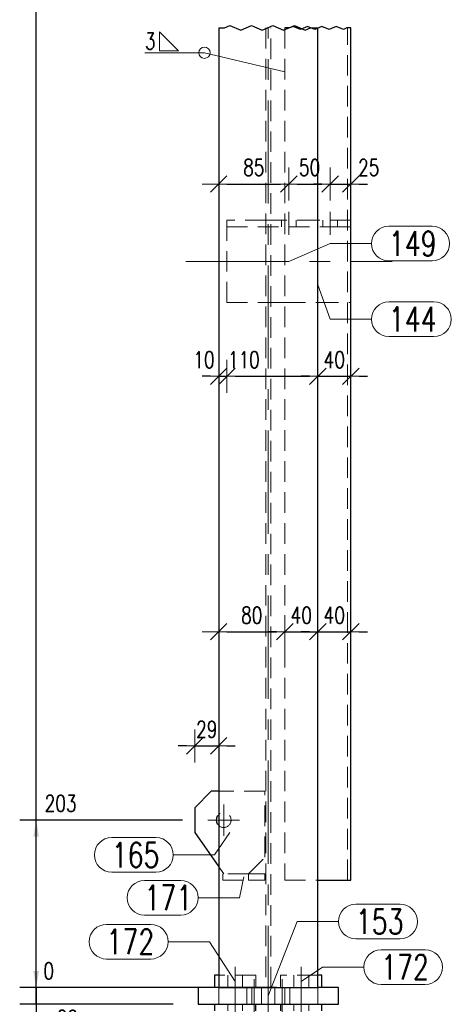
# Model space of a CAD drawing. Header units: millimetres. Extents: x -152 to 454, y 14102 to 14598.
# Tile 7 of 18: x 123 to 175, y 14210 to 14330. Entities that reach past the tile are written whole.
import ezdxf

# ---------------------------------------------------------------- set-up
doc = ezdxf.new("R2010")
doc.units = ezdxf.units.MM
doc.header["$LTSCALE"] = 10
doc.linetypes.add('HIDDEN', pattern=[0.375, 0.25, -0.125])
doc.linetypes.add('MITTE', pattern=[2, 1.25, -0.25, 0.25, -0.25])
doc.layers.get('Defpoints').update_dxf_attribs({"color": 1})
for name, color, linetype, lineweight in [('PS_DIM', 4, 'Continuous', 13), ('PS_Hidden', 2, 'HIDDEN', 9), ('PS_Mid', 5, 'MITTE', 15), ('PS_Pos', 1, 'Continuous', 15), ('PS_Shape', 161, 'Continuous', 30), ('PS_SOLID', 7, 'Continuous', 30), ('PS_Weld', 1, 'Continuous', 9)]:
    doc.layers.add(name, color=color, linetype=linetype, lineweight=lineweight)
doc.styles.add('simplex', font='simplex.shx', dxfattribs={"width": 0.75})
doc.dimstyles.new('1_10_GŁ_DS1-LS10', dxfattribs={"dimtxt": 2, "dimasz": 2, "dimexe": 2, "dimexo": 5, "dimgap": 1, "dimtad": 1, "dimjust": 4, "dimdec": 0, "dimlfac": 10, "dimtxsty": 'simplex', "dimblk1": 'NONE', "dimsah": 1, "dimcen": 2, "dimclrd": 256, "dimclre": 256, "dimclrt": 3, "dimadec": 1, "dimazin": 0, "dimtfac": 1, "dimtdec": 0, "dimtmove": 2, "dimatfit": 3, "dimfxl": 1, "dimarcsym": 0})
doc.dimstyles.new('1_10_PRZ', dxfattribs={"dimtxt": 2, "dimasz": 1, "dimexe": 2, "dimexo": 5, "dimgap": 1, "dimtad": 1, "dimdec": 0, "dimlfac": 10, "dimtxsty": 'simplex', "dimblk": 'dimznak', "dimcen": 2, "dimse1": 1, "dimse2": 1, "dimclrt": 3, "dimadec": 1, "dimazin": 0, "dimtfac": 1, "dimtdec": 0, "dimtix": 1, "dimtmove": 2, "dimatfit": 3, "dimldrblk": 'dim-grot', "dimfxl": 1, "dimarcsym": 0})

# ---------------------------------------------------------------- blocks, each defined once
blk = doc.blocks.new('*D76')
at = {"layer": 'Defpoints', "color": 0, "transparency": 16777216}
for p in [(125.09, 14212.27), (144.69, 14212.27), (159.19, 14212.27)]:
    blk.add_point(p, dxfattribs=at)
at = {"layer": 'PS_DIM', "lineweight": -2, "transparency": 16777216}
for p, q in [((125.09, 14214.27), (125.09, 14216.27)), ((154.19, 14212.27), (123.09, 14212.27)), ((139.69, 14212.27), (123.09, 14212.27)), ((125.09, 14212.27), (125.09, 14210.27))]:
    blk.add_line(p, q, dxfattribs=at)
at = {"layer": 'PS_DIM', "transparency": 16777216}
blk.add_solid([(124.75, 14214.27), (125.42, 14214.27), (125.09, 14212.27)], dxfattribs=at)
at = {"layer": 'PS_DIM', "color": 3, "transparency": 16777216, "insert": (126.61, 14214.29), "char_height": 2, "attachment_point": 5, "rotation": 0.0573, "style": 'simplex'}
blk.add_mtext('0', dxfattribs=at)
blk = doc.blocks.new('_None')
blk = doc.blocks.new('*D77')
at = {"layer": 'Defpoints', "color": 0, "transparency": 16777216}
for p in [(125.09, 14232.57), (147.79, 14232.57), (159.19, 14212.27)]:
    blk.add_point(p, dxfattribs=at)
at = {"layer": 'PS_DIM', "lineweight": -2, "transparency": 16777216}
for p, q in [((142.79, 14232.57), (123.09, 14232.57)), ((125.09, 14212.27), (125.09, 14230.57)), ((154.19, 14212.27), (123.09, 14212.27))]:
    blk.add_line(p, q, dxfattribs=at)
at = {"layer": 'PS_DIM', "transparency": 16777216}
blk.add_solid([(124.75, 14230.57), (125.42, 14230.57), (125.09, 14232.57)], dxfattribs=at)
at = {"layer": 'PS_DIM', "color": 3, "transparency": 16777216, "insert": (128.04, 14234.59), "char_height": 2, "attachment_point": 5, "rotation": 0.0573, "style": 'simplex'}
blk.add_mtext('203', dxfattribs=at)
blk = doc.blocks.new('*D78')
at = {"layer": 'Defpoints', "color": 0, "transparency": 16777216}
for p in [(125.09, 14362.34), (147.79, 14362.34), (159.19, 14212.27)]:
    blk.add_point(p, dxfattribs=at)
at = {"layer": 'PS_DIM', "lineweight": -2, "transparency": 16777216}
for p, q in [((142.79, 14362.34), (123.09, 14362.34)), ((125.09, 14212.27), (125.09, 14360.34)), ((154.19, 14212.27), (123.09, 14212.27))]:
    blk.add_line(p, q, dxfattribs=at)
at = {"layer": 'PS_DIM', "transparency": 16777216}
blk.add_solid([(124.75, 14360.34), (125.42, 14360.34), (125.09, 14362.34)], dxfattribs=at)
at = {"layer": 'PS_DIM', "color": 3, "transparency": 16777216, "insert": (128.75, 14364.36), "char_height": 2, "attachment_point": 5, "rotation": 0.0573, "style": 'simplex'}
blk.add_mtext('2608', dxfattribs=at)
blk = doc.blocks.new('*D79')
at = {"layer": 'Defpoints', "color": 0, "transparency": 16777216}
for p in [(125.09, 14386.14), (147.79, 14386.14), (159.19, 14212.27)]:
    blk.add_point(p, dxfattribs=at)
at = {"layer": 'PS_DIM', "lineweight": -2, "transparency": 16777216}
for p, q in [((142.79, 14386.14), (123.09, 14386.14)), ((125.09, 14212.27), (125.09, 14384.14)), ((154.19, 14212.27), (123.09, 14212.27))]:
    blk.add_line(p, q, dxfattribs=at)
at = {"layer": 'PS_DIM', "transparency": 16777216}
blk.add_solid([(124.75, 14384.14), (125.42, 14384.14), (125.09, 14386.14)], dxfattribs=at)
at = {"layer": 'PS_DIM', "color": 3, "transparency": 16777216, "insert": (128.71, 14388.16), "char_height": 2, "attachment_point": 5, "rotation": 0.0573, "style": 'simplex'}
blk.add_mtext('2846', dxfattribs=at)
blk = doc.blocks.new('*D80')
at = {"layer": 'Defpoints', "color": 0, "transparency": 16777216}
for p in [(125.09, 14440.84), (149.69, 14440.84), (159.19, 14212.27)]:
    blk.add_point(p, dxfattribs=at)
at = {"layer": 'PS_DIM', "lineweight": -2, "transparency": 16777216}
for p, q in [((144.69, 14440.84), (123.09, 14440.84)), ((125.09, 14212.27), (125.09, 14438.84)), ((154.19, 14212.27), (123.09, 14212.27))]:
    blk.add_line(p, q, dxfattribs=at)
at = {"layer": 'PS_DIM', "transparency": 16777216}
blk.add_solid([(124.75, 14438.84), (125.42, 14438.84), (125.09, 14440.84)], dxfattribs=at)
at = {"layer": 'PS_DIM', "color": 3, "transparency": 16777216, "insert": (128.75, 14438.82), "char_height": 2, "attachment_point": 5, "rotation": 0.0573, "style": 'simplex'}
blk.add_mtext('4320', dxfattribs=at)
blk = doc.blocks.new('*D81')
at = {"layer": 'Defpoints', "color": 0, "transparency": 16777216}
for p in [(125.09, 14443.14), (147.79, 14443.14), (159.19, 14212.27)]:
    blk.add_point(p, dxfattribs=at)
at = {"layer": 'PS_DIM', "lineweight": -2, "transparency": 16777216}
for p, q in [((142.79, 14443.14), (123.09, 14443.14)), ((125.09, 14212.27), (125.09, 14441.14)), ((154.19, 14212.27), (123.09, 14212.27))]:
    blk.add_line(p, q, dxfattribs=at)
at = {"layer": 'PS_DIM', "transparency": 16777216}
blk.add_solid([(124.75, 14441.14), (125.42, 14441.14), (125.09, 14443.14)], dxfattribs=at)
at = {"layer": 'PS_DIM', "color": 3, "transparency": 16777216, "insert": (128.75, 14445.16), "char_height": 2, "attachment_point": 5, "rotation": 0.0573, "style": 'simplex'}
blk.add_mtext('4343', dxfattribs=at)
blk = doc.blocks.new('*D82')
at = {"layer": 'Defpoints', "color": 0, "transparency": 16777216}
for p in [(125.09, 14459.24), (149.69, 14459.24), (159.19, 14212.27)]:
    blk.add_point(p, dxfattribs=at)
at = {"layer": 'PS_DIM', "lineweight": -2, "transparency": 16777216}
for p, q in [((144.69, 14459.24), (123.09, 14459.24)), ((125.09, 14212.27), (125.09, 14457.24)), ((154.19, 14212.27), (123.09, 14212.27))]:
    blk.add_line(p, q, dxfattribs=at)
at = {"layer": 'PS_DIM', "transparency": 16777216}
blk.add_solid([(124.75, 14457.24), (125.42, 14457.24), (125.09, 14459.24)], dxfattribs=at)
at = {"layer": 'PS_DIM', "color": 3, "transparency": 16777216, "insert": (128.79, 14457.46), "char_height": 2, "attachment_point": 5, "rotation": 0.0573, "style": 'simplex'}
blk.add_mtext('4504', dxfattribs=at)
blk = doc.blocks.new('*D83')
at = {"layer": 'Defpoints', "color": 0, "transparency": 16777216}
for p in [(125.09, 14464.61), (153.19, 14464.61), (159.19, 14212.27)]:
    blk.add_point(p, dxfattribs=at)
at = {"layer": 'PS_DIM', "lineweight": -2, "transparency": 16777216}
for p, q in [((148.19, 14464.61), (123.09, 14464.61)), ((125.09, 14212.27), (125.09, 14462.61)), ((154.19, 14212.27), (123.09, 14212.27))]:
    blk.add_line(p, q, dxfattribs=at)
at = {"layer": 'PS_DIM', "transparency": 16777216}
blk.add_solid([(124.75, 14462.61), (125.42, 14462.61), (125.09, 14464.61)], dxfattribs=at)
at = {"layer": 'PS_DIM', "color": 3, "transparency": 16777216, "insert": (128.75, 14462.59), "char_height": 2, "attachment_point": 5, "rotation": 0.0573, "style": 'simplex'}
blk.add_mtext('4558', dxfattribs=at)
blk = doc.blocks.new('*D84')
at = {"layer": 'Defpoints', "color": 0, "transparency": 16777216}
for p in [(125.09, 14465.36), (153.19, 14465.36), (159.19, 14212.27)]:
    blk.add_point(p, dxfattribs=at)
at = {"layer": 'PS_DIM', "lineweight": -2, "transparency": 16777216}
for p, q in [((148.19, 14465.36), (123.09, 14465.36)), ((125.09, 14212.27), (125.09, 14463.36)), ((154.19, 14212.27), (123.09, 14212.27))]:
    blk.add_line(p, q, dxfattribs=at)
at = {"layer": 'PS_DIM', "transparency": 16777216}
blk.add_solid([(124.75, 14463.36), (125.42, 14463.36), (125.09, 14465.36)], dxfattribs=at)
at = {"layer": 'PS_DIM', "color": 3, "transparency": 16777216, "insert": (128.71, 14467.38), "char_height": 2, "attachment_point": 5, "rotation": 0.0573, "style": 'simplex'}
blk.add_mtext('4566', dxfattribs=at)
blk = doc.blocks.new('*D85')
at = {"layer": 'Defpoints', "color": 0, "transparency": 16777216}
for p in [(125.09, 14468.8), (147.19, 14468.8), (159.19, 14212.27)]:
    blk.add_point(p, dxfattribs=at)
at = {"layer": 'PS_DIM', "lineweight": -2, "transparency": 16777216}
for p, q in [((142.19, 14468.8), (123.09, 14468.8)), ((125.09, 14212.27), (125.09, 14466.8)), ((154.19, 14212.27), (123.09, 14212.27))]:
    blk.add_line(p, q, dxfattribs=at)
at = {"layer": 'PS_DIM', "transparency": 16777216}
blk.add_solid([(124.75, 14466.8), (125.42, 14466.8), (125.09, 14468.8)], dxfattribs=at)
at = {"layer": 'PS_DIM', "color": 3, "transparency": 16777216, "insert": (128.75, 14470.82), "char_height": 2, "attachment_point": 5, "rotation": 0.0573, "style": 'simplex'}
blk.add_mtext('4600', dxfattribs=at)
blk = doc.blocks.new('dimznak')
at = {"color": 0}
for points in [[(0, 2), (0, -2)], [(-2, 0), (2, 0)]]:
    blk.add_lwpolyline(points, dxfattribs=at)
at = {"color": 2}
blk.add_lwpolyline([(1, 1), (-1, -1)], dxfattribs=at)
blk = doc.blocks.new('*D86')
at = {"layer": 'Defpoints', "color": 0, "transparency": 16777216}
for p in [(147.19, 14241.56), (147.19, 14236.07), (144.29, 14232.57)]:
    blk.add_point(p, dxfattribs=at)
at = {"layer": 'PS_DIM', "color": 0, "lineweight": -2, "transparency": 16777216}
for p, q in [((143.29, 14241.56), (142.29, 14241.56)), ((144.29, 14241.56), (147.19, 14241.56)), ((148.19, 14241.56), (149.19, 14241.56))]:
    blk.add_line(p, q, dxfattribs=at)
blk.add_blockref('dimznak', (144.29, 14241.56), dxfattribs=at)
at = {"layer": 'PS_DIM', "color": 0, "lineweight": -2, "transparency": 16777216, "rotation": 180}
blk.add_blockref('dimznak', (147.19, 14241.56), dxfattribs=at)
at = {"layer": 'PS_DIM', "color": 3, "transparency": 16777216, "insert": (145.74, 14243.56), "char_height": 2, "attachment_point": 5, "style": 'simplex'}
blk.add_mtext('29', dxfattribs=at)
blk = doc.blocks.new('dim-grot')
blk.add_hatch(color=256).paths.add_polyline_path([(0, 0), (-2, 0.5), (-2, -0.5)])
blk.add_lwpolyline([(0, 0), (-2, 0.5), (-2, -0.5), (0, 0)])
blk = doc.blocks.new('*D87')
at = {"layer": 'Defpoints', "color": 0, "transparency": 16777216}
for p in [(147.19, 14256.14), (155.19, 14256.14), (155.19, 14255.39)]:
    blk.add_point(p, dxfattribs=at)
at = {"layer": 'PS_DIM', "color": 0, "lineweight": -2, "transparency": 16777216}
blk.add_line((148.19, 14255.39), (154.19, 14255.39), dxfattribs=at)
at = {"layer": 'PS_DIM', "color": 0, "lineweight": -2, "transparency": 16777216, "rotation": 180}
blk.add_blockref('dimznak', (147.19, 14255.39), dxfattribs=at)
at = {"layer": 'PS_DIM', "color": 0, "lineweight": -2, "transparency": 16777216}
blk.add_blockref('dimznak', (155.19, 14255.39), dxfattribs=at)
at = {"layer": 'PS_DIM', "color": 3, "transparency": 16777216, "insert": (151.19, 14257.39), "char_height": 2, "attachment_point": 5, "style": 'simplex'}
blk.add_mtext('80', dxfattribs=at)
blk = doc.blocks.new('*D88')
at = {"layer": 'Defpoints', "color": 0, "transparency": 16777216}
for p in [(155.19, 14256.14), (159.19, 14255.39), (159.19, 14255.39)]:
    blk.add_point(p, dxfattribs=at)
at = {"layer": 'PS_DIM', "color": 0, "lineweight": -2, "transparency": 16777216}
for p, q in [((154.19, 14255.39), (153.19, 14255.39)), ((155.19, 14255.39), (159.19, 14255.39)), ((160.19, 14255.39), (161.19, 14255.39))]:
    blk.add_line(p, q, dxfattribs=at)
blk.add_blockref('dimznak', (155.19, 14255.39), dxfattribs=at)
at = {"layer": 'PS_DIM', "color": 0, "lineweight": -2, "transparency": 16777216, "rotation": 180}
blk.add_blockref('dimznak', (159.19, 14255.39), dxfattribs=at)
at = {"layer": 'PS_DIM', "color": 3, "transparency": 16777216, "insert": (157.19, 14257.39), "char_height": 2, "attachment_point": 5, "style": 'simplex'}
blk.add_mtext('40', dxfattribs=at)
blk = doc.blocks.new('*D89')
at = {"layer": 'Defpoints', "color": 0, "transparency": 16777216}
for p in [(159.19, 14255.39), (163.19, 14255.6), (163.19, 14255.39)]:
    blk.add_point(p, dxfattribs=at)
at = {"layer": 'PS_DIM', "color": 0, "lineweight": -2, "transparency": 16777216}
for p, q in [((158.19, 14255.39), (157.19, 14255.39)), ((159.19, 14255.39), (163.19, 14255.39)), ((164.19, 14255.39), (165.19, 14255.39))]:
    blk.add_line(p, q, dxfattribs=at)
blk.add_blockref('dimznak', (159.19, 14255.39), dxfattribs=at)
at = {"layer": 'PS_DIM', "color": 0, "lineweight": -2, "transparency": 16777216, "rotation": 180}
blk.add_blockref('dimznak', (163.19, 14255.39), dxfattribs=at)
at = {"layer": 'PS_DIM', "color": 3, "transparency": 16777216, "insert": (161.19, 14257.39), "char_height": 2, "attachment_point": 5, "style": 'simplex'}
blk.add_mtext('40', dxfattribs=at)
blk = doc.blocks.new('*D90')
at = {"layer": 'Defpoints', "color": 0, "transparency": 16777216}
for p in [(147.19, 14294.68), (148.19, 14295.27), (148.19, 14286.34)]:
    blk.add_point(p, dxfattribs=at)
at = {"layer": 'PS_DIM', "color": 0, "lineweight": -2, "transparency": 16777216}
for p, q in [((146.19, 14286.34), (145.19, 14286.34)), ((147.19, 14286.34), (148.19, 14286.34)), ((149.19, 14286.34), (150.19, 14286.34))]:
    blk.add_line(p, q, dxfattribs=at)
blk.add_blockref('dimznak', (147.19, 14286.34), dxfattribs=at)
at = {"layer": 'PS_DIM', "color": 0, "lineweight": -2, "transparency": 16777216, "rotation": 180}
blk.add_blockref('dimznak', (148.19, 14286.34), dxfattribs=at)
at = {"layer": 'PS_DIM', "color": 3, "transparency": 16777216, "insert": (145.4, 14288.34), "char_height": 2, "attachment_point": 5, "style": 'simplex'}
blk.add_mtext('10', dxfattribs=at)
blk = doc.blocks.new('*D91')
at = {"layer": 'Defpoints', "color": 0, "transparency": 16777216}
for p in [(148.19, 14295.27), (159.19, 14293.45), (159.19, 14286.34)]:
    blk.add_point(p, dxfattribs=at)
at = {"layer": 'PS_DIM', "color": 0, "lineweight": -2, "transparency": 16777216}
blk.add_line((149.19, 14286.34), (158.19, 14286.34), dxfattribs=at)
at = {"layer": 'PS_DIM', "color": 0, "lineweight": -2, "transparency": 16777216, "rotation": 180}
blk.add_blockref('dimznak', (148.19, 14286.34), dxfattribs=at)
at = {"layer": 'PS_DIM', "color": 0, "lineweight": -2, "transparency": 16777216}
blk.add_blockref('dimznak', (159.19, 14286.34), dxfattribs=at)
at = {"layer": 'PS_DIM', "color": 3, "transparency": 16777216, "insert": (150.23, 14288.34), "char_height": 2, "attachment_point": 5, "style": 'simplex'}
blk.add_mtext('110', dxfattribs=at)
blk = doc.blocks.new('*D92')
at = {"layer": 'Defpoints', "color": 0, "transparency": 16777216}
for p in [(155.69, 14309.64), (147.19, 14306.34), (155.69, 14306.27)]:
    blk.add_point(p, dxfattribs=at)
at = {"layer": 'PS_DIM', "color": 0, "lineweight": -2, "transparency": 16777216}
blk.add_line((148.19, 14309.64), (154.69, 14309.64), dxfattribs=at)
at = {"layer": 'PS_DIM', "color": 0, "lineweight": -2, "transparency": 16777216, "rotation": 180}
blk.add_blockref('dimznak', (147.19, 14309.64), dxfattribs=at)
at = {"layer": 'PS_DIM', "color": 0, "lineweight": -2, "transparency": 16777216}
blk.add_blockref('dimznak', (155.69, 14309.64), dxfattribs=at)
at = {"layer": 'PS_DIM', "color": 3, "transparency": 16777216, "insert": (151.44, 14311.64), "char_height": 2, "attachment_point": 5, "style": 'simplex'}
blk.add_mtext('85', dxfattribs=at)
blk = doc.blocks.new('*D93')
at = {"layer": 'Defpoints', "color": 0, "transparency": 16777216}
for p in [(160.69, 14309.64), (155.69, 14306.27), (160.69, 14306.27)]:
    blk.add_point(p, dxfattribs=at)
at = {"layer": 'PS_DIM', "color": 0, "lineweight": -2, "transparency": 16777216}
blk.add_line((156.69, 14309.64), (159.69, 14309.64), dxfattribs=at)
at = {"layer": 'PS_DIM', "color": 0, "lineweight": -2, "transparency": 16777216, "rotation": 180}
blk.add_blockref('dimznak', (155.69, 14309.64), dxfattribs=at)
at = {"layer": 'PS_DIM', "color": 0, "lineweight": -2, "transparency": 16777216}
blk.add_blockref('dimznak', (160.69, 14309.64), dxfattribs=at)
at = {"layer": 'PS_DIM', "color": 3, "transparency": 16777216, "insert": (158.19, 14311.64), "char_height": 2, "attachment_point": 5, "style": 'simplex'}
blk.add_mtext('50', dxfattribs=at)
blk = doc.blocks.new('*D94')
at = {"layer": 'Defpoints', "color": 0, "transparency": 16777216}
for p in [(163.19, 14309.64), (160.69, 14306.27), (163.19, 14306.65)]:
    blk.add_point(p, dxfattribs=at)
at = {"layer": 'PS_DIM', "color": 0, "lineweight": -2, "transparency": 16777216}
for p, q in [((159.69, 14309.64), (158.69, 14309.64)), ((160.69, 14309.64), (163.19, 14309.64)), ((164.19, 14309.64), (165.19, 14309.64))]:
    blk.add_line(p, q, dxfattribs=at)
blk.add_blockref('dimznak', (160.69, 14309.64), dxfattribs=at)
at = {"layer": 'PS_DIM', "color": 0, "lineweight": -2, "transparency": 16777216, "rotation": 180}
blk.add_blockref('dimznak', (163.19, 14309.64), dxfattribs=at)
at = {"layer": 'PS_DIM', "color": 3, "transparency": 16777216, "insert": (165.36, 14311.64), "char_height": 2, "attachment_point": 5, "style": 'simplex'}
blk.add_mtext('25', dxfattribs=at)
blk = doc.blocks.new('*D145')
at = {"layer": 'Defpoints', "color": 0, "transparency": 16777216}
for p in [(163.19, 14295.27), (159.19, 14293.45), (163.19, 14286.34)]:
    blk.add_point(p, dxfattribs=at)
at = {"layer": 'PS_DIM', "color": 0, "lineweight": -2, "transparency": 16777216}
for p, q in [((158.19, 14286.34), (157.19, 14286.34)), ((159.19, 14286.34), (163.19, 14286.34)), ((164.19, 14286.34), (165.19, 14286.34))]:
    blk.add_line(p, q, dxfattribs=at)
blk.add_blockref('dimznak', (159.19, 14286.34), dxfattribs=at)
at = {"layer": 'PS_DIM', "color": 0, "lineweight": -2, "transparency": 16777216, "rotation": 180}
blk.add_blockref('dimznak', (163.19, 14286.34), dxfattribs=at)
at = {"layer": 'PS_DIM', "color": 3, "transparency": 16777216, "insert": (161.19, 14288.34), "char_height": 2, "attachment_point": 5, "style": 'simplex'}
blk.add_mtext('40', dxfattribs=at)
blk = doc.blocks.new('*D174')
at = {"layer": 'Defpoints', "color": 0, "transparency": 16777216}
for p in [(125.09, 14212.27), (158.19, 14212.27), (146.69, 14210.27)]:
    blk.add_point(p, dxfattribs=at)
at = {"layer": 'PS_DIM', "lineweight": -2, "transparency": 16777216}
for p, q in [((125.09, 14214.27), (125.09, 14216.27)), ((153.19, 14212.27), (123.09, 14212.27)), ((125.09, 14210.27), (125.09, 14212.27)), ((141.69, 14210.27), (123.09, 14210.27)), ((125.09, 14210.27), (125.09, 14208.27))]:
    blk.add_line(p, q, dxfattribs=at)
at = {"layer": 'PS_DIM', "transparency": 16777216}
blk.add_solid([(124.75, 14214.27), (125.42, 14214.27), (125.09, 14212.27)], dxfattribs=at)
at = {"layer": 'PS_DIM', "color": 3, "transparency": 16777216, "insert": (128.03, 14208.53), "char_height": 2, "attachment_point": 5, "rotation": 0.0573, "style": 'simplex'}
blk.add_mtext('-20', dxfattribs=at)
blk = doc.blocks.new('*X252')
at = {"color": 1}
for p, q in [((147.19, 14328.55), (147.9, 14328.55)), ((147.9, 14328.55), (148.55, 14328.83)), ((148.55, 14328.83), (149.85, 14328.28)), ((149.85, 14328.28), (151.15, 14328.83)), ((151.15, 14328.83), (152.45, 14328.28)), ((152.45, 14328.28), (153.75, 14328.83)), ((153.75, 14328.83), (155.05, 14328.28)), ((155.05, 14328.28), (156.35, 14328.83)), ((155.79, 14328.55), (155.19, 14328.55)), ((156.22, 14328.73), (155.79, 14328.55)), ((157.09, 14328.37), (156.22, 14328.73)), ((156.35, 14328.83), (157.65, 14328.28)), ((157.96, 14328.73), (157.09, 14328.37)), ((157.65, 14328.28), (158.3, 14328.55)), ((158.82, 14328.37), (157.96, 14328.73)), ((158.3, 14328.55), (159.19, 14328.55)), ((159.69, 14328.73), (158.82, 14328.37)), ((160.56, 14328.37), (159.69, 14328.73)), ((161.42, 14328.73), (160.56, 14328.37)), ((162.29, 14328.37), (161.42, 14328.73)), ((162.72, 14328.55), (162.29, 14328.37)), ((163.19, 14328.55), (162.72, 14328.55))]:
    blk.add_line(p, q, dxfattribs=at)
at = {"layer": 'PS_Hidden', "color": 2, "linetype": 'HIDDEN'}
for p, q in [((147.19, 14328.55), (147.19, 14236.07)), ((152.88, 14328.55), (152.88, 14212.27)), ((153.5, 14212.27), (153.5, 14328.55)), ((155.19, 14328.55), (155.19, 14225.27)), ((162.79, 14225.27), (162.79, 14328.55)), ((152.88, 14305.27), (148.19, 14305.27)), ((148.19, 14305.27), (148.19, 14295.27)), ((153.5, 14305.27), (152.88, 14305.27)), ((155.19, 14305.27), (153.5, 14305.27)), ((154.79, 14305.27), (154.79, 14304.47)), ((159.19, 14305.27), (155.19, 14305.27)), ((156.59, 14304.47), (156.59, 14305.27)), ((163.19, 14305.27), (159.19, 14305.27)), ((159.79, 14305.27), (159.79, 14304.47)), ((161.59, 14304.47), (161.59, 14305.27)), ((148.19, 14304.47), (155.69, 14304.47)), ((155.69, 14304.47), (160.69, 14304.47)), ((160.69, 14304.47), (163.19, 14304.47)), ((148.19, 14295.27), (152.88, 14295.27)), ((152.88, 14295.27), (153.5, 14295.27)), ((153.5, 14295.27), (155.19, 14295.27)), ((155.19, 14295.27), (159.19, 14295.27)), ((159.19, 14295.27), (163.19, 14295.27)), ((147.79, 14236.07), (147.19, 14236.07)), ((147.19, 14236.07), (147.19, 14233.2)), ((152.79, 14236.07), (147.79, 14236.07)), ((152.79, 14228.07), (152.79, 14236.07)), ((147.19, 14233.2), (147.34, 14233.35)), ((147.19, 14233.2), (147.19, 14231.94)), ((147.34, 14231.79), (147.19, 14231.94)), ((150.79, 14226.07), (152.79, 14228.07)), ((147.19, 14226.92), (147.79, 14226.07)), ((150.79, 14226.07), (147.69, 14226.07)), ((147.69, 14226.07), (147.69, 14225.27)), ((147.69, 14225.27), (150.79, 14225.27)), ((150.83, 14226.07), (150.79, 14226.07)), ((150.79, 14226.07), (150.79, 14225.27)), ((150.79, 14225.27), (150.83, 14225.27)), ((150.95, 14226.07), (150.83, 14226.07)), ((150.83, 14225.27), (150.95, 14225.27)), ((151.13, 14226.07), (150.95, 14226.07)), ((150.95, 14225.27), (151.13, 14225.27)), ((151.38, 14226.07), (151.13, 14226.07)), ((151.13, 14225.27), (151.38, 14225.27)), ((151.68, 14226.07), (151.38, 14226.07)), ((151.38, 14225.27), (151.68, 14225.27)), ((152.03, 14226.07), (151.68, 14226.07)), ((151.68, 14225.27), (152.03, 14225.27)), ((152.4, 14226.07), (152.03, 14226.07)), ((152.03, 14225.27), (152.4, 14225.27)), ((152.79, 14226.07), (152.4, 14226.07)), ((152.4, 14225.27), (152.79, 14225.27)), ((152.79, 14225.27), (152.79, 14226.07)), ((155.19, 14225.27), (159.19, 14225.27)), ((146.69, 14212.27), (146.69, 14213.77)), ((146.69, 14212.27), (146.69, 14213.77)), ((151.69, 14213.77), (147.19, 14213.77)), ((148.29, 14213.77), (148.29, 14212.27)), ((150.09, 14212.27), (150.09, 14213.77)), ((151.69, 14212.27), (151.69, 14213.77)), ((154.69, 14212.27), (154.69, 14213.77)), ((154.69, 14212.27), (154.69, 14213.77)), ((159.19, 14213.77), (154.69, 14213.77)), ((154.69, 14213.77), (154.69, 14212.27)), ((154.69, 14213.77), (154.69, 14212.27)), ((156.29, 14213.77), (156.29, 14212.27)), ((158.09, 14212.27), (158.09, 14213.77)), ((146.69, 14212.27), (147.19, 14212.27)), ((146.69, 14212.27), (147.19, 14212.27)), ((147.19, 14212.27), (147.19, 14210.27)), ((150.59, 14212.27), (150.59, 14210.27)), ((151.19, 14210.27), (151.19, 14212.27)), ((152.39, 14210.27), (152.39, 14212.27)), ((153.99, 14212.27), (153.99, 14210.27)), ((155.19, 14212.27), (155.19, 14210.27)), ((155.19, 14212.27), (155.19, 14210.27)), ((155.79, 14210.27), (155.79, 14212.27)), ((159.19, 14210.27), (159.19, 14212.27)), ((146.69, 14209.47), (146.69, 14210.27)), ((146.69, 14210.27), (146.69, 14209.47)), ((148.29, 14210.27), (148.29, 14209.47)), ((150.09, 14209.47), (150.09, 14210.27)), ((154.69, 14209.47), (154.69, 14210.27)), ((154.69, 14210.27), (154.89, 14210.27)), ((154.69, 14210.27), (154.69, 14209.47)), ((154.69, 14210.27), (154.89, 14210.27)), ((155.79, 14210.27), (154.89, 14210.27)), ((156.29, 14210.27), (156.29, 14209.47)), ((158.09, 14209.47), (158.09, 14210.27))]:
    blk.add_line(p, q, dxfattribs=at)
at = {"layer": 'PS_Hidden'}
blk.add_arc((147.79, 14232.57), 0.9, 240, 120, dxfattribs=at)
at = {"layer": 'PS_Mid', "color": 5, "linetype": 'MITTE'}
for p, q in [((153.19, 14207.27), (153.19, 14328.55)), ((159.19, 14220.27), (159.19, 14328.55)), ((155.69, 14303.47), (155.69, 14306.27)), ((160.69, 14303.47), (160.69, 14306.27)), ((143.19, 14300.27), (168.19, 14300.27)), ((147.79, 14234.47), (147.79, 14230.67)), ((149.69, 14232.57), (145.89, 14232.57)), ((149.19, 14211.27), (149.19, 14214.77)), ((149.19, 14211.27), (149.19, 14214.77)), ((157.19, 14211.27), (157.19, 14214.77)), ((157.19, 14211.27), (157.19, 14214.77)), ((149.19, 14213.27), (149.19, 14209.27)), ((149.19, 14213.27), (149.19, 14209.27)), ((151.49, 14213.27), (151.49, 14209.27)), ((151.49, 14213.27), (151.49, 14209.27)), ((154.89, 14213.27), (154.89, 14209.27)), ((154.89, 14213.27), (154.89, 14209.27)), ((157.19, 14213.27), (157.19, 14209.27)), ((157.19, 14213.27), (157.19, 14209.27)), ((149.19, 14208.47), (149.19, 14211.27)), ((149.19, 14208.47), (149.19, 14211.27)), ((157.19, 14208.47), (157.19, 14211.27)), ((157.19, 14208.47), (157.19, 14211.27))]:
    blk.add_line(p, q, dxfattribs=at)
at = {"layer": 'PS_SOLID', "color": 7, "linetype": 'Continuous'}
for p, q in [((147.19, 14328.55), (147.19, 14212.27)), ((159.19, 14212.27), (159.19, 14328.55)), ((163.19, 14225.27), (163.19, 14328.55)), ((146.29, 14236.07), (144.29, 14234.07)), ((147.19, 14236.07), (146.29, 14236.07)), ((144.29, 14234.07), (144.29, 14231.07)), ((147.01, 14233.02), (147.19, 14233.2)), ((147.19, 14231.94), (147.01, 14232.12)), ((144.29, 14231.07), (147.19, 14226.92)), ((159.19, 14225.27), (163.19, 14225.27)), ((147.19, 14213.77), (146.69, 14213.77)), ((146.69, 14213.77), (146.69, 14212.27)), ((159.69, 14213.77), (159.19, 14213.77)), ((159.69, 14212.27), (159.69, 14213.77)), ((147.19, 14212.27), (144.69, 14212.27)), ((144.69, 14212.27), (144.69, 14210.27)), ((147.19, 14212.27), (159.19, 14212.27)), ((161.69, 14212.27), (159.19, 14212.27)), ((161.69, 14210.27), (161.69, 14212.27)), ((144.69, 14210.27), (149.19, 14210.27)), ((146.69, 14210.27), (146.69, 14209.47)), ((149.19, 14210.27), (151.49, 14210.27)), ((151.49, 14210.27), (154.89, 14210.27)), ((151.69, 14209.47), (151.69, 14210.27)), ((154.69, 14210.27), (154.69, 14209.47)), ((154.89, 14210.27), (157.19, 14210.27)), ((157.19, 14210.27), (161.69, 14210.27)), ((159.69, 14209.47), (159.69, 14210.27))]:
    blk.add_line(p, q, dxfattribs=at)
at = {"layer": 'PS_SOLID'}
blk.add_arc((147.79, 14232.57), 0.9, 150, 210, dxfattribs=at)
blk = doc.blocks.new('*X260')
at = {"color": 1}
for p, q in [((138.2, 14225.26), (142.59, 14225.26)), ((150.24, 14225.67), (149.69, 14223.16)), ((144.69, 14223.16), (149.69, 14223.16)), ((138.2, 14221.06), (142.59, 14221.06))]:
    blk.add_line(p, q, dxfattribs=at)
for centre, start, end in [((138.2, 14223.16), 90, 270), ((142.59, 14223.16), 270, 90)]:
    blk.add_arc(centre, 2.1, start, end, dxfattribs=at)
at = {"color": 2, "style": 'simplex', "width": 0.75}
blk.add_text('171', height=3, dxfattribs=at).set_placement((138.2, 14221.66))
blk = doc.blocks.new('*X261')
at = {"color": 1}
for p, q in [((133.6, 14219.93), (138.96, 14219.93)), ((141.06, 14217.83), (146.06, 14217.83)), ((149.19, 14213.02), (146.06, 14217.83)), ((133.6, 14215.73), (138.96, 14215.73))]:
    blk.add_line(p, q, dxfattribs=at)
for centre, start, end in [((133.6, 14217.83), 90, 270), ((138.96, 14217.83), 270, 90)]:
    blk.add_arc(centre, 2.1, start, end, dxfattribs=at)
at = {"color": 2, "style": 'simplex', "width": 0.75}
blk.add_text('172', height=3, dxfattribs=at).set_placement((133.6, 14216.33))
blk = doc.blocks.new('*X262')
at = {"color": 1}
for p, q in [((133.6, 14219.93), (138.96, 14219.93)), ((141.06, 14217.83), (146.06, 14217.83)), ((149.19, 14213.02), (146.06, 14217.83)), ((133.6, 14215.73), (138.96, 14215.73))]:
    blk.add_line(p, q, dxfattribs=at)
for centre, start, end in [((133.6, 14217.83), 90, 270), ((138.96, 14217.83), 270, 90)]:
    blk.add_arc(centre, 2.1, start, end, dxfattribs=at)
at = {"color": 2, "style": 'simplex', "width": 0.75}
blk.add_text('172', height=3, dxfattribs=at).set_placement((133.6, 14216.33))
blk = doc.blocks.new('*X263')
at = {"color": 1}
for p, q in [((166.85, 14216.85), (172.2, 14216.85)), ((157.19, 14213.02), (159.75, 14214.75)), ((159.75, 14214.75), (164.75, 14214.75)), ((166.85, 14212.65), (172.2, 14212.65))]:
    blk.add_line(p, q, dxfattribs=at)
for centre, start, end in [((166.85, 14214.75), 90, 270), ((172.2, 14214.75), 270, 90)]:
    blk.add_arc(centre, 2.1, start, end, dxfattribs=at)
at = {"color": 2, "style": 'simplex', "width": 0.75}
blk.add_text('172', height=3, dxfattribs=at).set_placement((166.85, 14213.25))
blk = doc.blocks.new('*X264')
at = {"color": 1}
for p, q in [((166.85, 14216.85), (172.2, 14216.85)), ((157.19, 14213.02), (159.75, 14214.75)), ((159.75, 14214.75), (164.75, 14214.75)), ((166.85, 14212.65), (172.2, 14212.65))]:
    blk.add_line(p, q, dxfattribs=at)
for centre, start, end in [((166.85, 14214.75), 90, 270), ((172.2, 14214.75), 270, 90)]:
    blk.add_arc(centre, 2.1, start, end, dxfattribs=at)
at = {"color": 2, "style": 'simplex', "width": 0.75}
blk.add_text('172', height=3, dxfattribs=at).set_placement((166.85, 14213.25))
blk = doc.blocks.new('*X265')
at = {"color": 1}
for p, q in [((163.79, 14222.37), (169.15, 14222.37)), ((153.19, 14211.27), (156.69, 14220.27)), ((156.69, 14220.27), (161.69, 14220.27)), ((163.79, 14218.17), (169.15, 14218.17))]:
    blk.add_line(p, q, dxfattribs=at)
for centre, start, end in [((163.79, 14220.27), 90, 270), ((169.15, 14220.27), 270, 90)]:
    blk.add_arc(centre, 2.1, start, end, dxfattribs=at)
at = {"color": 2, "style": 'simplex', "width": 0.75}
blk.add_text('153', height=3, dxfattribs=at).set_placement((163.79, 14218.77))
blk = doc.blocks.new('*X270')
at = {"color": 1}
for p, q in [((134.23, 14230.44), (139.59, 14230.44)), ((148.54, 14231.07), (146.69, 14228.34)), ((141.69, 14228.34), (146.69, 14228.34)), ((134.23, 14226.24), (139.59, 14226.24))]:
    blk.add_line(p, q, dxfattribs=at)
for centre, start, end in [((134.23, 14228.34), 90, 270), ((139.59, 14228.34), 270, 90)]:
    blk.add_arc(centre, 2.1, start, end, dxfattribs=at)
at = {"color": 2, "style": 'simplex', "width": 0.75}
blk.add_text('165', height=3, dxfattribs=at).set_placement((134.23, 14226.84))
blk = doc.blocks.new('*X274')
at = {"color": 1}
for p, q in [((159.19, 14297.41), (160.69, 14293.25)), ((167.79, 14295.35), (173.26, 14295.35)), ((160.69, 14293.25), (165.69, 14293.25)), ((167.79, 14291.15), (173.26, 14291.15))]:
    blk.add_line(p, q, dxfattribs=at)
for centre, start, end in [((167.79, 14293.25), 90, 270), ((173.26, 14293.25), 270, 90)]:
    blk.add_arc(centre, 2.1, start, end, dxfattribs=at)
at = {"color": 2, "style": 'simplex', "width": 0.75}
blk.add_text('144', height=3, dxfattribs=at).set_placement((167.79, 14291.75))
blk = doc.blocks.new('*X275')
at = {"color": 1}
for p, q in [((167.79, 14304.52), (173.04, 14304.52)), ((155.69, 14300.27), (160.69, 14302.42)), ((160.69, 14302.42), (165.69, 14302.42)), ((167.79, 14300.32), (173.04, 14300.32))]:
    blk.add_line(p, q, dxfattribs=at)
for centre, start, end in [((167.79, 14302.42), 90, 270), ((173.04, 14302.42), 270, 90)]:
    blk.add_arc(centre, 2.1, start, end, dxfattribs=at)
at = {"color": 2, "style": 'simplex', "width": 0.75}
blk.add_text('149', height=3, dxfattribs=at).set_placement((167.79, 14300.92))
blk = doc.blocks.new('*X321')
at = {"color": 3}
for p, q in [((142.3, 14325.78), (140, 14328.08)), ((140, 14328.08), (140, 14325.78)), ((140, 14325.78), (142.3, 14325.78))]:
    blk.add_line(p, q, dxfattribs=at)
at = {"color": 9}
for p in [(138.25, 14325.55), (155.19, 14323.24)]:
    blk.add_line(p, (145.46, 14325.55), dxfattribs=at)
blk.add_circle((145.46, 14325.55), 0.69, dxfattribs=at)
at = {"color": 2, "style": 'simplex', "width": 0.75}
blk.add_text('3', height=2, dxfattribs=at).set_placement((138.25, 14325.95))

msp = doc.modelspace()

# ---------------------------------------------------------------- block references
at = {"layer": 'PS_Pos'}
for name in ['*X275', '*X274', '*X270', '*X260', '*X265', '*X261', '*X262', '*X263', '*X264']:
    msp.add_blockref(name, (0, 0), dxfattribs=at)
at = {"layer": 'PS_Shape', "color": 66}
msp.add_blockref('*X252', (0, 0), dxfattribs=at)
at = {"layer": 'PS_Weld'}
msp.add_blockref('*X321', (0, 0), dxfattribs=at)

# ---------------------------------------------------------------- dimensions: what is measured, and where the dimension line sits
at = {"layer": 'PS_DIM'}
for base, p1, p2, text, picture, middle in [((125.09, 14468.8), (159.19, 14212.27), (147.19, 14468.8), '4600', '*D85', (128.75, 14470.82)), ((125.09, 14465.36), (159.19, 14212.27), (153.19, 14465.36), '4566', '*D84', (128.71, 14467.38)), ((125.09, 14464.61), (159.19, 14212.27), (153.19, 14464.61), '4558', '*D83', (128.75, 14462.59)), ((125.09, 14459.24), (159.19, 14212.27), (149.69, 14459.24), '4504', '*D82', (128.79, 14457.46)), ((125.09, 14443.14), (159.19, 14212.27), (147.79, 14443.14), '4343', '*D81', (128.75, 14445.16)), ((125.09, 14440.84), (159.19, 14212.27), (149.69, 14440.84), '4320', '*D80', (128.75, 14438.82)), ((125.09, 14386.14), (159.19, 14212.27), (147.79, 14386.14), '2846', '*D79', (128.71, 14388.16)), ((125.09, 14362.34), (159.19, 14212.27), (147.79, 14362.34), '2608', '*D78', (128.75, 14364.36)), ((125.09, 14212.27), (146.69, 14210.27), (158.19, 14212.27), '-20', '*D174', (128.03, 14208.53))]:
    dim = msp.add_linear_dim(base=base, p1=p1, p2=p2, angle=90, text=text, dimstyle='1_10_GŁ_DS1-LS10', dxfattribs=at)
    dim.commit()
    dim.dimension.update_dxf_attribs({"geometry": picture, "text_midpoint": middle, "dimtype": 128, "text_rotation": 0.0573})
for base, p1, p2, picture, middle in [((155.69, 14309.64), (147.19, 14306.34), (155.69, 14306.27), '*D92', (151.44, 14311.64)), ((160.69, 14309.64), (155.69, 14306.27), (160.69, 14306.27), '*D93', (158.19, 14311.64)), ((163.19, 14286.34), (159.19, 14293.45), (163.19, 14295.27), '*D145', (161.19, 14288.34)), ((155.19, 14255.39), (147.19, 14256.14), (155.19, 14256.14), '*D87', (151.19, 14257.39)), ((159.19, 14255.39), (155.19, 14256.14), (159.19, 14255.39), '*D88', (157.19, 14257.39)), ((163.19, 14255.39), (159.19, 14255.39), (163.19, 14255.6), '*D89', (161.19, 14257.39)), ((147.19, 14241.56), (144.29, 14232.57), (147.19, 14236.07), '*D86', (145.74, 14243.56))]:
    dim = msp.add_linear_dim(base=base, p1=p1, p2=p2, dimstyle='1_10_PRZ', dxfattribs=at)
    dim.commit()
    dim.dimension.update_dxf_attribs({"geometry": picture, "text_midpoint": middle})
for base, p1, p2, picture, middle in [((163.19, 14309.64), (160.69, 14306.27), (163.19, 14306.65), '*D94', (165.36, 14311.64)), ((148.19, 14286.34), (147.19, 14294.68), (148.19, 14295.27), '*D90', (145.4, 14288.34)), ((159.19, 14286.34), (148.19, 14295.27), (159.19, 14293.45), '*D91', (150.23, 14288.34))]:
    dim = msp.add_linear_dim(base=base, p1=p1, p2=p2, dimstyle='1_10_PRZ', dxfattribs=at)
    dim.commit()
    dim.dimension.update_dxf_attribs({"geometry": picture, "text_midpoint": middle, "dimtype": 128})
for base, p1, p2, picture, middle, turn in [((125.09, 14232.57), (159.19, 14212.27), (147.79, 14232.57), '*D77', (128.04, 14234.59), 0.0573), ((125.08750887, 14212.26653084), (159.19346018, 14212.26653084), (144.69346018, 14212.26653084), '*D76', (126.60750887, 14214.28653084), 0.05729578)]:
    dim = msp.add_linear_dim(base=base, p1=p1, p2=p2, angle=90, dimstyle='1_10_GŁ_DS1-LS10', dxfattribs=at)
    dim.commit()
    dim.dimension.update_dxf_attribs({"geometry": picture, "text_midpoint": middle, "dimtype": 128, "text_rotation": turn})

doc.saveas('drawing.dxf')
